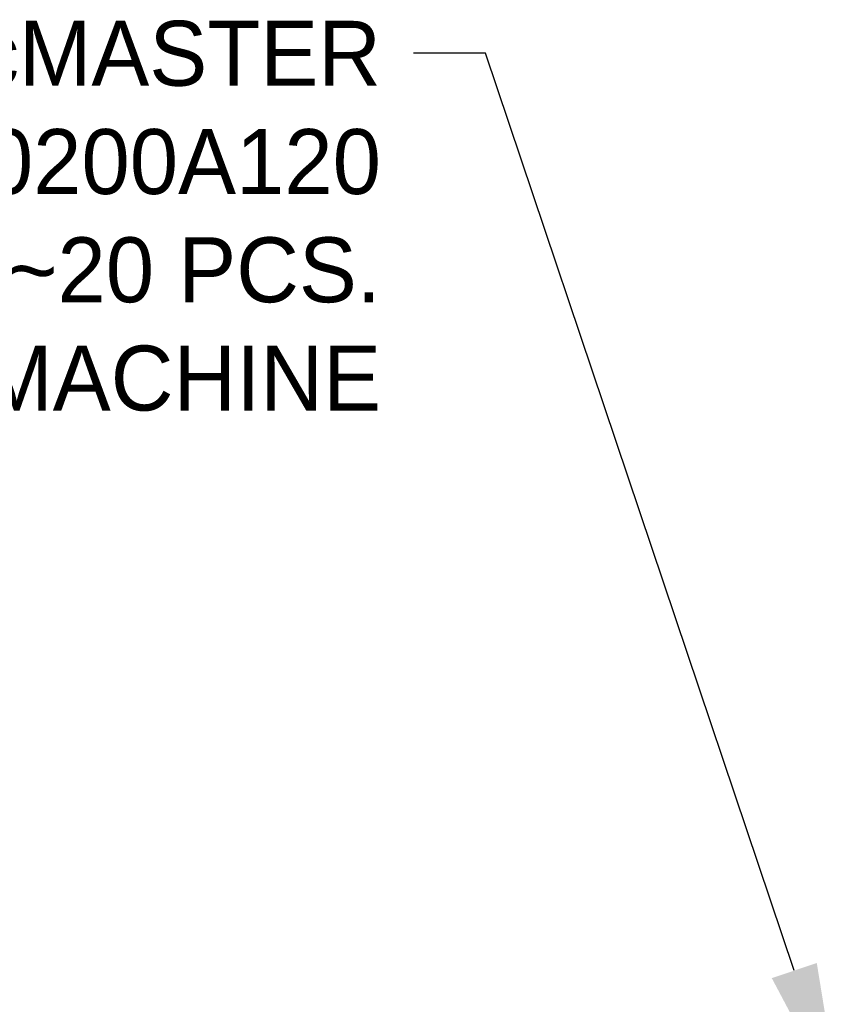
# Model space of a CAD drawing. Header units: inches. Extents: x 0.1 to 43.9, y 0.1 to 33.9.
# Tile 10 of 22: x 15.8 to 18.1, y 10.8 to 13.5. Entities that reach past the tile are written whole.
import ezdxf
from ezdxf import colors
from ezdxf.entities.mleader import LeaderData, LeaderLine
from ezdxf.math import Vec2, Vec3

# ---------------------------------------------------------------- set-up
doc = ezdxf.new("R2010")
doc.units = ezdxf.units.IN
doc.header["$MEASUREMENT"] = 0

msp = doc.modelspace()

# ---------------------------------------------------------------- leaders
ml = msp.add_multileader_mtext('Standard')
ml.set_content('McMASTER\\P90200A120\\PTYP~20 PCS.\\PPER MACHINE', color=256)
ml.set_leader_properties()
ml.build(insert=Vec2(0, 0))
ml.multileader.update_dxf_attribs({"dogleg_length": 0.2, "arrow_head_size": 0.4})
ctx = ml.context
ctx.base_point, ctx.char_height, ctx.arrow_head_size, ctx.landing_gap_size, ctx.plane_origin = Vec3(14.8602, 13.4041), 0.18, 0.4, 0.09, Vec3(18.2266, 25.2728)
ctx.text_align_type = 2
notes = []
notes.append((ctx, [(0, (1, 1, 0), (17.1002, 13.4041), (-1, 0), 0.2, [(0, [(18.0829, 10.4825)], 0, [])])]))
ctx.mtext.insert, ctx.mtext.alignment, ctx.mtext.flow_direction = Vec3(16.8102, 13.4941), 3, 5
for ctx, leaders in notes:
    for number, flags, end, landing, length, lines in leaders:
        leader = LeaderData()
        leader.index, (leader.has_last_leader_line, leader.has_dogleg_vector, leader.attachment_direction) = number, flags
        leader.last_leader_point, leader.dogleg_vector, leader.dogleg_length = Vec3(end), Vec3(landing), length
        for number, points, colour, breaks in lines:
            line = LeaderLine()
            line.index, line.vertices, line.color, line.breaks = number, Vec3.list(points), colors.encode_raw_color(colour), breaks
            leader.lines.append(line)
        ctx.leaders.append(leader)

doc.saveas('drawing.dxf')
